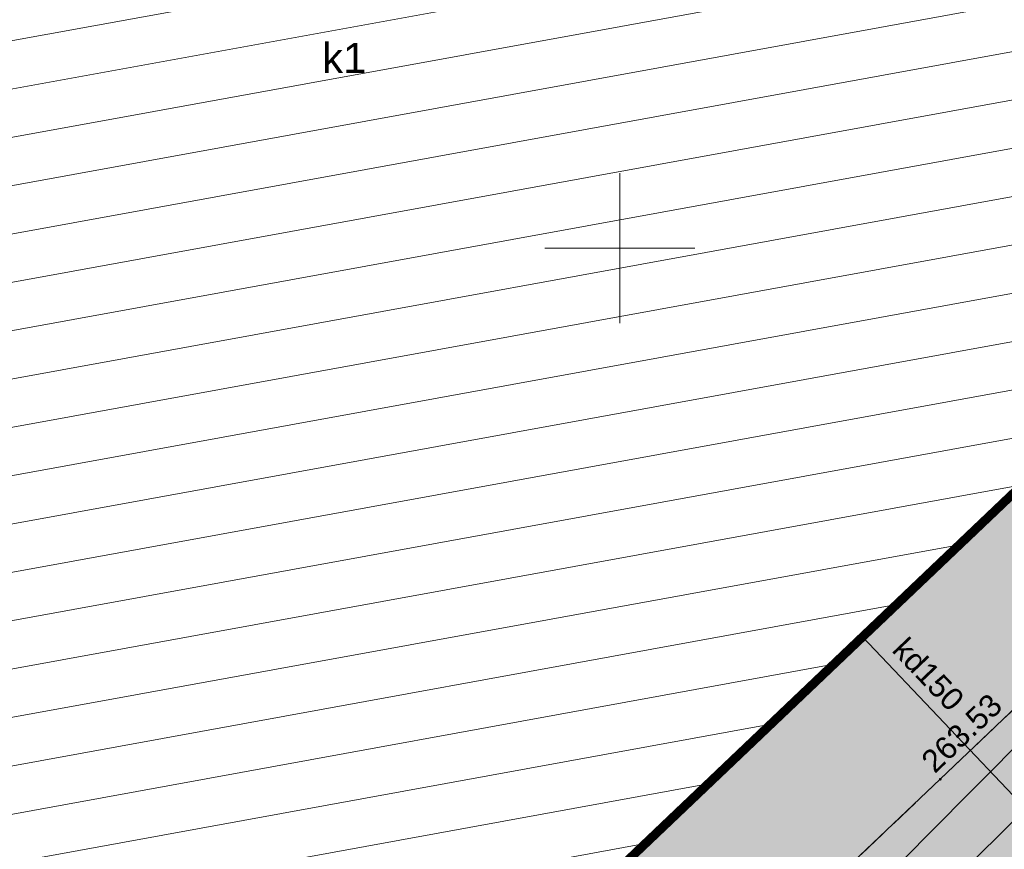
# Model space of a CAD drawing. Header units: metres. Extents: x 7427040 to 7427559, y 5541084 to 5541580.
# Tile 29 of 97: x 7427330 to 7427363, y 5541280 to 5541308. Entities that reach past the tile are written whole.
import ezdxf
from ezdxf.enums import TextEntityAlignment as Align

# ---------------------------------------------------------------- set-up
doc = ezdxf.new("R2010")
doc.units = ezdxf.units.M
doc.header["$MEASUREMENT"] = 0
doc.linetypes.add('PRZER2-1', pattern=[1.5, 1, -0.5])
doc.layers.get('0').update_dxf_attribs({"color": 4})
doc.layers.add('A_budynki istniejące_H', color=252, linetype='Continuous', lineweight=0, transparency=0.5)
doc.layers.add('A_chodniki_H', color=253, linetype='Continuous', lineweight=13, transparency=0.3)
for name, color, linetype, lineweight in [('A_budynki istniejące_L', 252, 'Continuous', 70), ('E_gn_typ', 1, 'Continuous', 30), ('GESBZO', 7, 'Continuous', 53), ('GESBZO_O', 7, 'Continuous', 53), ('GSLKRW', 7, 'Continuous', 30), ('GSPWPS', 7, 'Continuous', 13), ('GSPWPS_O', 7, 'Continuous', 13), ('GSSKOD', 7, 'Continuous', 13), ('GULKPR', 36, 'Continuous', 13), ('GULKPR_O', 36, 'Continuous', 13), ('GULWPR', 5, 'Continuous', 13), ('Ramka sekcyjna', 224, 'Continuous', 13)]:
    doc.layers.add(name, color=color, linetype=linetype, lineweight=lineweight)
doc.styles.add('Arial', font='arial.ttf')
doc.styles.add('GN_atrybuty', font='simplex.shx', dxfattribs={"width": 0.8})

# ---------------------------------------------------------------- blocks, each defined once
blk = doc.blocks.new('D_GSPWPS1')
at = {"lineweight": -2, "extrusion": (0, 0, -1)}
blk.add_hatch(color=0, dxfattribs=at).paths.add_polyline_path([(0, -0.045), (-0.011647, -0.043467), (-0.0225, -0.038971), (-0.03182, -0.03182), (-0.038971, -0.0225), (-0.043467, -0.011647), (-0.045, 0), (-0.043467, 0.011647), (-0.038971, 0.0225), (-0.03182, 0.03182), (-0.0225, 0.038971), (-0.011647, 0.043467), (0, 0.045), (0.011647, 0.043467), (0.0225, 0.038971), (0.03182, 0.03182), (0.038971, 0.0225), (0.043467, 0.011647), (0.045, 0), (0.043467, -0.011647), (0.038971, -0.0225), (0.03182, -0.03182), (0.0225, -0.038971), (0.011647, -0.043467)])
blk = doc.blocks.new('*U59')
at = {"layer": 'GESBZO', "color": 252, "linetype": 'Continuous', "lineweight": 30, "flags": 128}
blk.add_lwpolyline([(102.23, -53.073), (62.83, -90.573), (62.49, -90.243), (64.46, -88.363), (57.17, -80.863), (55.53, -82.413), (56.06, -82.973), (55.53, -83.473), (55.01, -82.923)], dxfattribs=at)
blk = doc.blocks.new('SIT-G1 BOISKO')
at = {"layer": 'GSLKRW', "color": 252, "linetype": 'Continuous', "lineweight": 13, "flags": 128}
blk.add_lwpolyline([(7427376.93, 5541304.94), (7427380.5, 5541301.13), (7427360.7, 5541282.27), (7427346.09, 5541268.4), (7427335.79, 5541258.5), (7427333.98, 5541256.76), (7427333, 5541256.14), (7427324.47, 5541250.91), (7427323.95, 5541250.54), (7427319.57, 5541246.44), (7427317.84, 5541244.85), (7427316.18, 5541243.72), (7427314.75, 5541243.25), (7427312.71, 5541243.3), (7427310.66, 5541244.68), (7427310.31, 5541244.32)], dxfattribs=at)
at = {"layer": 'GSSKOD', "color": 252, "linetype": 'PRZER2-1', "lineweight": 13}
for points in [[(7427342.95, 5541340.01), (7427298.49, 5541297.32), (7427325.08, 5541269.7), (7427323.12, 5541267.86), (7427330.09, 5541260.41), (7427328.58, 5541258.61), (7427330.31, 5541256.89), (7427333.96, 5541260.42), (7427335.79, 5541258.5), (7427346.09, 5541268.4), (7427360.7, 5541282.27), (7427380.5, 5541301.13)], [(7427376.93, 5541304.94), (7427337.53, 5541267.44), (7427337.19, 5541267.77), (7427339.16, 5541269.65), (7427331.87, 5541277.15), (7427330.23, 5541275.6), (7427330.76, 5541275.04), (7427330.23, 5541274.54), (7427329.71, 5541275.09)]]:
    blk.add_lwpolyline(points, dxfattribs=at)
at = {"layer": 'GULKPR', "color": 36, "linetype": 'Continuous', "lineweight": 13, "flags": 128}
for points in [[(7427363.56, 5541281.28), (7427358.1, 5541287.02)], [(7427322.1, 5541254.21), (7427334.34, 5541254.06), (7427336.63, 5541254.93), (7427337.58, 5541256.76), (7427347.68, 5541265.51), (7427355.46, 5541273.3), (7427363.56, 5541281.28)]]:
    blk.add_lwpolyline(points, dxfattribs=at)
at = {"layer": 'GULWPR', "color": 5, "linetype": 'Continuous', "lineweight": 13, "flags": 128}
blk.add_lwpolyline([(7427260.4, 5541290.45), (7427261.17, 5541291.14), (7427267.63, 5541297.02), (7427269.62, 5541299.61), (7427282.97, 5541287.32), (7427299.83, 5541272.1), (7427313.58, 5541259.63), (7427342.31, 5541262.06), (7427360.24, 5541280.37), (7427372.08, 5541292.29)], dxfattribs=at)
at = {"layer": 'Ramka sekcyjna', "color": 252, "linetype": 'Continuous', "lineweight": 13, "flags": 128}
for points in [[(7427350, 5541297.5), (7427350, 5541302.5)], [(7427352.5, 5541300), (7427347.5, 5541300)]]:
    blk.add_lwpolyline(points, dxfattribs=at)
at = {"layer": 'GESBZO', "color": 252, "linetype": 'Continuous', "lineweight": 30}
blk.add_blockref('*U59', (7427274.7, 5541358.013), dxfattribs=at)
at = {"layer": 'GSPWPS', "color": 7, "linetype": 'Continuous', "lineweight": 13}
blk.add_blockref('D_GSPWPS1', (7427360.7, 5541282.27), dxfattribs=at)
at = {"layer": 'GESBZO_O', "color": 252, "linetype": 'Continuous', "lineweight": 13, "style": 'Arial'}
blk.add_text('k1', height=1, dxfattribs=at).set_placement((7427340.06, 5541305.85))
at = {"layer": 'GSPWPS_O', "color": 252, "linetype": 'Continuous', "lineweight": 13, "style": 'Arial'}
blk.add_text('263.53', height=0.75, rotation=43.7408, dxfattribs=at).set_placement((7427360.514, 5541282.437))
at = {"layer": 'GULKPR_O', "color": 36, "linetype": 'Continuous', "lineweight": 13, "style": 'Arial'}
blk.add_text('kd150', height=0.75, rotation=313.5677, dxfattribs=at).set_placement((7427359.05, 5541286.55))
blk = doc.blocks.new('PZT 1 BOISKO')
at = {"layer": 'A_budynki istniejące_H'}
h = blk.add_hatch(dxfattribs=at)
h.set_pattern_fill('ANSI31', color=256, pattern_type=2)
h.set_pattern_definition([(10.3329, (7427118.8115, 5541381.4284), (-0.284745, 1.561754), [])])
h.paths.add_polyline_path([(7427348.02, 5541342.7), (7427348.55, 5541342.14), (7427346.91, 5541340.59), (7427346.38, 5541341.14), (7427345.85, 5541340.64), (7427346.38, 5541340.08), (7427344.73, 5541338.52), (7427344.21, 5541339.06), (7427343.69, 5541338.56), (7427344.22, 5541338), (7427342.56, 5541336.43), (7427342.05, 5541336.97), (7427341.54, 5541336.49), (7427342.06, 5541335.94), (7427340.39, 5541334.36), (7427339.88, 5541334.9), (7427339.36, 5541334.4), (7427339.88, 5541333.85), (7427338.25, 5541332.29), (7427337.73, 5541332.84), (7427337.2, 5541332.35), (7427337.73, 5541331.79), (7427336.07, 5541330.21), (7427335.55, 5541330.76), (7427335.02, 5541330.26), (7427335.55, 5541329.71), (7427333.92, 5541328.17), (7427333.4, 5541328.71), (7427332.86, 5541328.2), (7427333.39, 5541327.65), (7427331.75, 5541326.1), (7427331.23, 5541326.64), (7427330.7, 5541326.14), (7427331.23, 5541325.59), (7427329.59, 5541324.03), (7427329.06, 5541324.58), (7427328.54, 5541324.08), (7427329.07, 5541323.51), (7427327.43, 5541321.95), (7427326.9, 5541322.51), (7427326.37, 5541322), (7427326.9, 5541321.44), (7427325.25, 5541319.87), (7427324.73, 5541320.42), (7427324.21, 5541319.92), (7427324.73, 5541319.37), (7427323.08, 5541317.81), (7427322.56, 5541318.36), (7427322.02, 5541317.85), (7427322.56, 5541317.29), (7427320.92, 5541315.74), (7427320.4, 5541316.29), (7427319.88, 5541315.8), (7427320.41, 5541315.24), (7427318.75, 5541313.66), (7427318.22, 5541314.22), (7427317.7, 5541313.72), (7427318.22, 5541313.16), (7427316.58, 5541311.6), (7427316.06, 5541312.15), (7427315.53, 5541311.64), (7427316.06, 5541311.08), (7427314.41, 5541309.51), (7427313.89, 5541310.06), (7427313.36, 5541309.56), (7427313.89, 5541309), (7427312.26, 5541307.45), (7427311.71, 5541308.03), (7427311.18, 5541307.52), (7427311.73, 5541306.95), (7427310.09, 5541305.39), (7427309.55, 5541305.95), (7427309.02, 5541305.45), (7427309.56, 5541304.89), (7427307.88, 5541303.31), (7427307.37, 5541303.85), (7427306.85, 5541303.36), (7427307.37, 5541302.8), (7427305.72, 5541301.23), (7427305.2, 5541301.78), (7427304.69, 5541301.3), (7427305.22, 5541300.73), (7427303.57, 5541299.16), (7427303.049, 5541299.711), (7427302.531, 5541299.221), (7427303.061, 5541298.659), (7427301.361, 5541297.051), (7427300.86, 5541297.58), (7427300.32, 5541297.07), (7427325.87, 5541270.38), (7427326.42, 5541270.89), (7427325.88, 5541271.45), (7427327.53, 5541273.01), (7427328.05, 5541272.46), (7427328.58, 5541272.97), (7427328.06, 5541273.52), (7427329.71, 5541275.09), (7427330.229, 5541274.539), (7427330.76, 5541275.04), (7427330.23, 5541275.6), (7427331.87, 5541277.15), (7427339.16, 5541269.65), (7427337.19, 5541267.77), (7427337.53, 5541267.44), (7427376.93, 5541304.94), (7427371.954, 5541310.144), (7427369.27, 5541312.95), (7427370.92, 5541314.51), (7427371.41, 5541313.98), (7427371.94, 5541314.48), (7427371.44, 5541315.01), (7427373.09, 5541316.57), (7427373.58, 5541316.05), (7427374.12, 5541316.56), (7427348.56, 5541343.21)])
at = {"layer": 'A_chodniki_H'}
h = blk.add_hatch(dxfattribs=at)
h.set_pattern_fill('GENERAL_HEXAGON', color=256, pattern_type=2)
h.set_pattern_definition([(258.63756, (7427116.40293, 5541359.69487), (0.31839488, -0.0639825), [0.1875, -0.375]), (18.63756, (7427116.40293, 5541359.69487), (-0.10378698, 0.3077293), [0.1875, -0.375]), (318.63756, (7427116.366, 5541359.51105), (0.2146079, 0.2437468), [0.1875, -0.375])])
h.paths.add_polyline_path([(7427312.886, 5541243.296), (7427318.546, 5541237.821), (7427318.49, 5541238.43), (7427319.15, 5541240.43), (7427320.48, 5541241.81), (7427326.5, 5541247.52), (7427335.07, 5541252.64), (7427336.85, 5541254), (7427338.44, 5541255.52), (7427341.9, 5541251.93), (7427352.26, 5541261.86), (7427350.51, 5541263.66), (7427364.25, 5541276.73), (7427384.85, 5541296.39), (7427386.58, 5541294.57), (7427400.33, 5541309.31), (7427386.39, 5541323.91), (7427384.86, 5541322.51), (7427383.48, 5541321.65), (7427381.81, 5541321.37), (7427380.25, 5541322.03), (7427379.36, 5541322.8), (7427365.08, 5541337.79), (7427363.83, 5541336.54), (7427352.19, 5541348.62), (7427344.66, 5541341.63), (7427333.96, 5541352.05), (7427333.2, 5541352.27), (7427330.14, 5541355.32), (7427329.45, 5541354.65), (7427313.14, 5541370.37), (7427299.43, 5541383.63), (7427279.18, 5541403.15), (7427279.16, 5541407.3), (7427277.41, 5541408.96), (7427269.89, 5541416.27), (7427269.12, 5541416.97), (7427261.75, 5541424.2), (7427262.8, 5541425.24), (7427270.14, 5541432.76), (7427260.46, 5541442.38), (7427263.413, 5541444.916), (7427262.182, 5541446.098), (7427261.31, 5541446.04), (7427254.6, 5541451.9), (7427253.84, 5541451.05), (7427260.89, 5541444.87), (7427250.46, 5541432.98), (7427243.069, 5541439.459), (7427239.97, 5541435.86), (7427241.49, 5541434.47), (7427237.09, 5541433.1), (7427215.39, 5541410.29), (7427203.65, 5541398.59), (7427179.98, 5541375.21), (7427179.64, 5541375.47), (7427174.622, 5541370.425), (7427172.66, 5541368.39), (7427177.975, 5541362.933), (7427178.93, 5541363.93), (7427180.22, 5541365.25), (7427182.35, 5541363.35), (7427184.913, 5541361.02), (7427189.686, 5541356.68), (7427192.59, 5541354.04), (7427194.13, 5541352.7), (7427200.71, 5541346.78), (7427205.99, 5541352.83), (7427189.68, 5541367.45), (7427190.38, 5541368.24), (7427189.77, 5541369.07), (7427188.92, 5541368.13), (7427184.92, 5541371.82), (7427184.71, 5541375.16), (7427186.78, 5541377.78), (7427205.72, 5541396.49), (7427217.81, 5541408.93), (7427235.67, 5541427.08), (7427241.49, 5541428.41), (7427249.5, 5541429.45), (7427248.26, 5541428.16), (7427251.32, 5541425.57), (7427252.19, 5541426.68), (7427250.75, 5541427.87), (7427251.26, 5541428.48), (7427255.82, 5541428.46), (7427262.97, 5541421.54), (7427277.72, 5541407.27), (7427277.779, 5541403.101), (7427298.73, 5541382.85), (7427312.44, 5541369.59), (7427328.68, 5541353.98), (7427342.95, 5541340.01), (7427298.49, 5541297.32), (7427325.08, 5541269.7), (7427323.12, 5541267.86), (7427330.09, 5541260.41), (7427328.58, 5541258.61), (7427322.112, 5541252.376), (7427321.745, 5541252.036), (7427321.378, 5541251.695), (7427321.012, 5541251.355), (7427317.72, 5541248.3), (7427319.57, 5541246.44), (7427330.31, 5541256.89), (7427333.96, 5541260.42), (7427335.79, 5541258.5), (7427333.98, 5541256.76), (7427324.47, 5541250.91), (7427323.95, 5541250.54), (7427319.57, 5541246.44), (7427319.57, 5541246.44), (7427317.84, 5541244.85), (7427316.18, 5541243.72), (7427314.75, 5541243.25)])
h.paths.add_polyline_path([(7427348.56, 5541343.21), (7427374.12, 5541316.56), (7427373.58, 5541316.05), (7427373.09, 5541316.57), (7427371.44, 5541315.01), (7427371.94, 5541314.48), (7427371.41, 5541313.98), (7427370.92, 5541314.51), (7427369.27, 5541312.95), (7427371.954, 5541310.144), (7427376.93, 5541304.94), (7427337.53, 5541267.44), (7427337.19, 5541267.77), (7427339.16, 5541269.65), (7427331.87, 5541277.15), (7427330.23, 5541275.6), (7427330.76, 5541275.04), (7427330.229, 5541274.539), (7427329.71, 5541275.09), (7427328.06, 5541273.52), (7427328.58, 5541272.97), (7427328.05, 5541272.46), (7427327.53, 5541273.01), (7427325.88, 5541271.45), (7427326.42, 5541270.89), (7427325.87, 5541270.38), (7427300.32, 5541297.07), (7427300.86, 5541297.58), (7427301.361, 5541297.051), (7427303.061, 5541298.659), (7427302.531, 5541299.221), (7427303.049, 5541299.711), (7427303.57, 5541299.16), (7427305.22, 5541300.73), (7427304.69, 5541301.3), (7427305.2, 5541301.78), (7427305.72, 5541301.23), (7427307.37, 5541302.8), (7427306.85, 5541303.36), (7427307.37, 5541303.85), (7427307.88, 5541303.31), (7427309.56, 5541304.89), (7427309.02, 5541305.45), (7427309.55, 5541305.95), (7427310.09, 5541305.39), (7427311.73, 5541306.95), (7427311.18, 5541307.52), (7427311.71, 5541308.03), (7427312.26, 5541307.45), (7427313.89, 5541309), (7427313.36, 5541309.56), (7427313.89, 5541310.06), (7427314.41, 5541309.51), (7427316.06, 5541311.08), (7427315.53, 5541311.64), (7427316.06, 5541312.15), (7427316.58, 5541311.6), (7427318.22, 5541313.16), (7427317.7, 5541313.72), (7427318.22, 5541314.22), (7427318.75, 5541313.66), (7427320.41, 5541315.24), (7427319.88, 5541315.8), (7427320.4, 5541316.29), (7427320.92, 5541315.74), (7427322.56, 5541317.29), (7427322.02, 5541317.85), (7427322.56, 5541318.36), (7427323.08, 5541317.81), (7427324.73, 5541319.37), (7427324.21, 5541319.92), (7427324.73, 5541320.42), (7427325.25, 5541319.87), (7427326.9, 5541321.44), (7427326.37, 5541322), (7427326.9, 5541322.51), (7427327.43, 5541321.95), (7427329.07, 5541323.51), (7427328.54, 5541324.08), (7427329.06, 5541324.58), (7427329.59, 5541324.03), (7427331.23, 5541325.59), (7427330.7, 5541326.14), (7427331.23, 5541326.64), (7427331.75, 5541326.1), (7427333.39, 5541327.65), (7427332.86, 5541328.2), (7427333.4, 5541328.71), (7427333.92, 5541328.17), (7427335.55, 5541329.71), (7427335.02, 5541330.26), (7427335.55, 5541330.76), (7427336.07, 5541330.21), (7427337.73, 5541331.79), (7427337.2, 5541332.35), (7427337.73, 5541332.84), (7427338.25, 5541332.29), (7427339.88, 5541333.85), (7427339.36, 5541334.4), (7427339.88, 5541334.9), (7427340.39, 5541334.36), (7427342.06, 5541335.94), (7427341.54, 5541336.49), (7427342.05, 5541336.97), (7427342.56, 5541336.43), (7427344.22, 5541338), (7427343.69, 5541338.56), (7427344.21, 5541339.06), (7427344.73, 5541338.52), (7427346.38, 5541340.08), (7427345.85, 5541340.64), (7427346.38, 5541341.14), (7427346.91, 5541340.59), (7427348.55, 5541342.14), (7427348.02, 5541342.7)], flags=16)
h.paths.add_polyline_path([(7427351.57, 5541345.94), (7427362.15, 5541334.94), (7427360.65, 5541333.528), (7427359.66, 5541332.72), (7427349.201, 5541343.629)], flags=16)
h.paths.add_polyline_path([(7427367.98, 5541328.49), (7427369.23, 5541327.62), (7427376.47, 5541320.1), (7427377.44, 5541318.27), (7427377.4, 5541316.06), (7427376.82, 5541314.84), (7427376.01, 5541315.63), (7427373.453, 5541318.311), (7427370.115, 5541321.81), (7427364.079, 5541328.138), (7427365.353, 5541328.772)], flags=16)
at = {"layer": 'A_budynki istniejące_L', "const_width": 0.3, "flags": 128}
blk.add_lwpolyline([(7427376.93, 5541304.94), (7427337.53, 5541267.44), (7427337.19, 5541267.77), (7427339.16, 5541269.65), (7427331.87, 5541277.15), (7427330.23, 5541275.6), (7427330.76, 5541275.04), (7427330.229, 5541274.539), (7427329.71, 5541275.09)], dxfattribs=at)
at = {"layer": 'E_gn_typ', "style": 'GN_atrybuty', "width": 0.9, "flags": 8}
for p in [(7427416.237, 5541237.381), (7427411.812, 5541232.473)]:
    blk.add_attdef('ILOŚĆ_ŻYŁ', text='', height=0.9, rotation=318.0369, dxfattribs=at).set_placement(p, align=Align.MIDDLE_LEFT)

msp = doc.modelspace()

# ---------------------------------------------------------------- block references
at = {"color": 7, "linetype": 'Continuous', "lineweight": 0}
for name in ['SIT-G1 BOISKO', 'PZT 1 BOISKO']:
    msp.add_blockref(name, (0, 0), dxfattribs=at)

doc.saveas('drawing.dxf')
